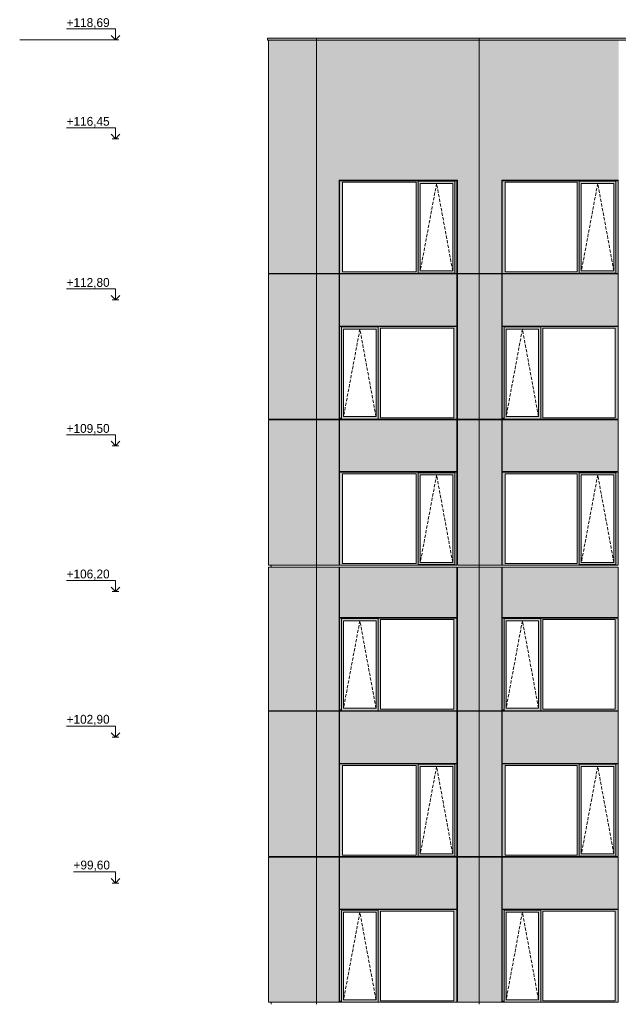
# Model space of a CAD drawing. Header units: millimetres. Extents: x 374857 to 755273, y -2664 to 302042.
# Tile 35 of 48: x 374857 to 388417, y 96854 to 119145. Entities that reach past the tile are written whole.
import ezdxf

# ---------------------------------------------------------------- set-up
doc = ezdxf.new("R2010")
doc.units = ezdxf.units.MM
doc.header["$MEASUREMENT"] = 0
doc.linetypes.add('OO_EOIAAY', pattern=[105.833361, 70.555568, -35.277793])
for name, color, linetype, lineweight in [('0_Ном._пера__1', 7, 'Continuous', 0), ('0_Ном._пера__120', 7, 'Continuous', 0), ('_0 фасадные панели-1_Ном._пера__1', 7, 'Continuous', 0), ('АР-Стены_внешние_.АР_Ном._пера__1', 7, 'Continuous', 0), ('АР-Стены_внешние_.АР_Ном._пера__120', 7, 'Continuous', 0)]:
    doc.layers.add(name, color=color, linetype=linetype, lineweight=lineweight)
doc.layers.add('АР-Стены_внешние_.АР_Ном._пера__214', color=7, linetype='Continuous', lineweight=0, true_color=0xe2eaf1)
doc.styles.add('РЎР“Р•РќР•Р\xa0РР\xa0_РЎРўРР›Р¬_3', font='GOTHIC.TTF')

# ---------------------------------------------------------------- blocks, each defined once
blk = doc.blocks.new('Линия_1_2', base_point=(374857, 118690))
at = {"linetype": 'Continuous', "lineweight": 0, "true_color": 0x000000}
blk.add_hatch(color=18, dxfattribs=at).paths.add_polyline_path([(376952, 118690), (376952, 118690), (376952, 118690), (376952, 118690), (376952, 118690), (376952, 118690), (376952, 118690), (376953, 118690), (376953, 118690), (376953, 118690), (376952, 118690), (376952, 118690), (376952, 118691), (376952, 118690), (376952, 118690), (376952, 118690)])
at = {"layer": '0_Ном._пера__1', "color": 7, "linetype": 'Continuous', "lineweight": 0}
blk.add_line((374857, 118690), (376952, 118690), dxfattribs=at)
blk.add_circle((376952, 118690), 0.5, dxfattribs=at)
blk = doc.blocks.new('Линейный Размер_2_2', base_point=(377029, 41850))
at = {"layer": '0_Ном._пера__120', "color": 7, "linetype": 'Continuous', "lineweight": 0}
for p, q in [((377029, 118940), (375920, 118940)), ((377029, 118690), (377029, 118940)), ((377029, 118690), (376929, 118790)), ((377029, 118690), (376954, 118690)), ((377129, 118790), (377029, 118690)), ((377029, 118690), (377104, 118690)), ((377029, 116700), (375920, 116700)), ((377029, 116450), (377029, 116700)), ((377029, 116450), (376929, 116550)), ((377029, 116450), (376954, 116450)), ((377129, 116550), (377029, 116450)), ((377029, 116450), (377104, 116450)), ((377029, 113050), (375920, 113050)), ((377029, 112800), (377029, 113050)), ((377029, 112800), (376929, 112900)), ((377029, 112800), (376954, 112800)), ((377129, 112900), (377029, 112800)), ((377029, 112800), (377104, 112800)), ((377029, 109750), (375920, 109750)), ((377029, 109500), (377029, 109750)), ((377029, 109500), (376929, 109600)), ((377029, 109500), (376954, 109500)), ((377129, 109600), (377029, 109500)), ((377029, 109500), (377104, 109500)), ((377029, 106450), (375920, 106450)), ((377029, 106200), (377029, 106450)), ((377029, 106200), (376929, 106300)), ((377029, 106200), (376954, 106200)), ((377129, 106300), (377029, 106200)), ((377029, 106200), (377104, 106200)), ((377029, 103150), (375920, 103150)), ((377029, 102900), (376929, 103000)), ((377029, 102900), (377029, 103150)), ((377129, 103000), (377029, 102900)), ((377029, 102900), (376954, 102900)), ((377029, 102900), (377104, 102900)), ((377029, 99850), (376076, 99850)), ((377029, 99600), (376929, 99700)), ((377029, 99600), (377029, 99850)), ((377129, 99700), (377029, 99600)), ((377029, 99600), (376954, 99600)), ((377029, 99600), (377104, 99600))]:
    blk.add_line(p, q, dxfattribs=at)
at = {"layer": '0_Ном._пера__120', "color": 7, "lineweight": 0, "char_height": 200, "attachment_point": 7, "style": 'РЎР“Р•РќР•Р\xa0РР\xa0_РЎРўРР›Р¬_3'}
for s, insert in [('\\A1;{\\pql;\\fCentury Gothic|b0|i0|c204|p0;\\W1.000000;+118,69}', (375920, 118942)), ('\\A1;{\\pql;\\fCentury Gothic|b0|i0|c204|p0;\\W1.000000;+116,45}', (375920, 116707)), ('\\A1;{\\pql;\\fCentury Gothic|b0|i0|c204|p0;\\W1.000000;+112,80}', (375920, 113059)), ('\\A1;{\\pql;\\fCentury Gothic|b0|i0|c204|p0;\\W1.000000;+109,50}', (375920, 109754)), ('\\A1;{\\pql;\\fCentury Gothic|b0|i0|c204|p0;\\W1.000000;+106,20}', (375920, 106459)), ('\\A1;{\\pql;\\fCentury Gothic|b0|i0|c204|p0;\\W1.000000;+102,90}', (375920, 103170)), ('\\A1;{\\pql;\\fCentury Gothic|b0|i0|c204|p0;\\W1.000000;+99,60}', (376076, 99870))]:
    blk.add_mtext(s, dxfattribs=dict(at, insert=insert))

msp = doc.modelspace()

# ---------------------------------------------------------------- hatches: boundary and pattern name
at = {"layer": '0_Ном._пера__1', "linetype": 'Continuous', "lineweight": 0, "true_color": 0x000000}
for points in [[(382104.268, 115463.396), (382171.742, 115463.396), (383837.195, 115463.396), (383881.687, 115463.396), (383881.687, 115488.396), (384713.419, 115488.396), (384713.419, 115463.396), (384761.655, 115463.396), (384761.655, 115498.396), (382104.268, 115498.396)], [(383881.687, 115488.396), (383881.687, 115438.396), (383927.381, 115438.396), (384663.983, 115438.396), (384713.419, 115438.396), (384713.419, 115488.396)], [(385786.321, 115463.396), (385853.795, 115463.396), (387487.193, 115463.396), (387531.686, 115463.396), (387531.686, 115488.396), (388363.418, 115488.396), (388363.418, 115463.396), (388411.654, 115463.396), (388411.654, 115498.396), (385786.321, 115498.396)], [(387531.686, 115488.396), (387531.686, 115438.396), (387577.379, 115438.396), (388313.981, 115438.396), (388363.418, 115438.396), (388363.418, 115488.396)], [(382171.743, 113433.473), (382171.743, 115463.396), (382104.268, 115463.396), (382104.268, 113433.473)], [(383881.687, 115463.396), (383837.195, 115463.396), (383837.195, 113433.473), (383881.687, 113433.473)], [(383881.687, 115438.396), (383881.687, 113458.473), (383927.381, 113458.473), (383927.381, 115438.396)], [(384713.419, 115438.396), (384664.731, 115438.396), (384664.731, 113458.473), (384713.419, 113458.473)], [(384713.419, 113433.473), (384761.655, 113433.473), (384761.655, 115463.396), (384713.419, 115463.396)], [(385853.795, 113433.473), (385853.795, 115463.396), (385786.321, 115463.396), (385786.321, 113433.473)], [(387531.686, 115463.396), (387487.193, 115463.396), (387487.193, 113433.473), (387531.686, 113433.473)], [(387531.686, 115438.396), (387531.686, 113458.473), (387577.379, 113458.473), (387577.379, 115438.396)], [(388363.418, 115438.396), (388314.73, 115438.396), (388314.73, 113458.473), (388363.418, 113458.473)], [(388363.418, 113433.473), (388411.654, 113433.473), (388411.654, 115463.396), (388363.418, 115463.396)], [(382171.742, 113433.473), (382104.268, 113433.473), (382104.268, 113398.473), (384761.655, 113398.473), (384761.655, 113433.473), (384713.419, 113433.473), (384713.419, 113408.473), (383881.687, 113408.473), (383881.687, 113433.473), (383837.195, 113433.473)], [(383881.687, 113458.473), (383881.687, 113408.473), (384713.419, 113408.473), (384713.419, 113458.473), (384663.983, 113458.473), (383927.381, 113458.473)], [(385853.795, 113433.473), (385786.321, 113433.473), (385786.321, 113398.473), (388411.654, 113398.473), (388411.654, 113433.473), (388363.418, 113433.473), (388363.418, 113408.473), (387531.686, 113408.473), (387531.686, 113433.473), (387487.193, 113433.473)], [(387531.686, 113458.473), (387531.686, 113408.473), (388363.418, 113408.473), (388363.418, 113458.473), (388313.981, 113458.473), (387577.379, 113458.473)], [(384761.655, 112198.396), (382104.268, 112198.396), (382104.268, 112163.396), (382147.024, 112163.396), (382147.024, 112188.396), (382978.756, 112188.396), (382978.756, 112163.396), (383026.992, 112163.396), (384692.444, 112163.396), (384761.655, 112163.396)], [(382147.024, 110133.396), (382147.024, 112163.396), (382104.268, 112163.396), (382104.268, 110133.396)], [(382147.024, 112188.396), (382147.024, 112138.396), (382192.718, 112138.396), (382929.319, 112138.396), (382978.756, 112138.396), (382978.756, 112188.396)], [(382147.024, 112138.396), (382147.024, 110158.396), (382192.718, 110158.396), (382192.718, 112138.396)], [(382978.756, 112138.396), (382930.068, 112138.396), (382930.068, 110158.396), (382978.756, 110158.396)], [(382978.756, 112163.396), (382978.756, 110133.396), (383026.992, 110133.396), (383026.992, 112163.396)], [(384692.444, 110133.396), (384761.655, 110133.396), (384761.655, 112163.396), (384692.444, 112163.396)], [(388411.654, 112198.396), (385786.321, 112198.396), (385786.321, 112163.396), (385829.077, 112163.396), (385829.077, 112188.396), (386660.808, 112188.396), (386660.808, 112163.396), (386709.044, 112163.396), (388342.443, 112163.396), (388411.654, 112163.396)], [(385829.077, 110133.396), (385829.077, 112163.396), (385786.321, 112163.396), (385786.321, 110133.396)], [(385829.077, 112188.396), (385829.077, 112138.396), (385874.77, 112138.396), (386611.372, 112138.396), (386660.808, 112138.396), (386660.808, 112188.396)], [(385829.077, 112138.396), (385829.077, 110158.396), (385874.77, 110158.396), (385874.77, 112138.396)], [(386660.808, 112138.396), (386612.12, 112138.396), (386612.12, 110158.396), (386660.808, 110158.396)], [(386660.808, 112163.396), (386660.808, 110133.396), (386709.044, 110133.396), (386709.044, 112163.396)], [(388342.443, 110133.396), (388411.654, 110133.396), (388411.654, 112163.396), (388342.443, 112163.396)], [(382104.268, 110133.396), (382104.268, 110098.396), (382112.719, 110098.396), (382147.024, 110098.396), (382147.024, 110133.396)], [(382147.024, 110158.396), (382147.024, 110098.396), (382978.756, 110098.396), (382978.756, 110158.396), (382929.319, 110158.396), (382192.718, 110158.396)], [(382978.756, 110133.396), (382978.756, 110098.396), (384751.78, 110098.396), (384761.655, 110098.396), (384761.655, 110133.396), (384692.444, 110133.396), (383026.992, 110133.396)], [(385786.321, 110133.396), (385786.321, 110098.396), (385794.772, 110098.396), (385829.077, 110098.396), (385829.077, 110133.396)], [(385829.077, 110158.396), (385829.077, 110098.396), (386660.808, 110098.396), (386660.808, 110158.396), (386611.372, 110158.396), (385874.77, 110158.396)], [(386660.808, 110133.396), (386660.808, 110098.396), (388401.778, 110098.396), (388411.654, 110098.396), (388411.654, 110133.396), (388342.443, 110133.396), (386709.044, 110133.396)], [(384761.655, 108898.396), (382104.268, 108898.396), (382104.268, 108863.396), (382171.742, 108863.396), (383837.195, 108863.396), (383881.687, 108863.396), (383881.687, 108888.396), (384713.419, 108888.396), (384713.419, 108863.396), (384761.655, 108863.396)], [(382171.742, 108863.396), (382104.268, 108863.396), (382104.268, 106833.647), (382171.742, 106833.647)], [(383881.687, 108863.396), (383837.195, 108863.396), (383837.195, 106833.647), (383881.687, 106833.647)], [(383881.687, 108888.396), (383881.687, 108838.396), (383927.381, 108838.396), (384663.983, 108838.396), (384713.419, 108838.396), (384713.419, 108888.396)], [(383881.687, 108838.396), (383881.687, 106858.647), (383927.381, 106858.647), (383927.381, 108838.396)], [(384713.419, 108838.396), (384664.731, 108838.396), (384664.731, 106858.647), (384713.419, 106858.647)], [(384713.419, 106833.647), (384761.655, 106833.647), (384761.655, 108863.396), (384713.419, 108863.396)], [(388411.654, 108898.396), (385786.321, 108898.396), (385786.321, 108863.396), (385853.795, 108863.396), (387487.193, 108863.396), (387531.686, 108863.396), (387531.686, 108888.396), (388363.418, 108888.396), (388363.418, 108863.396), (388411.654, 108863.396)], [(385853.795, 108863.396), (385786.321, 108863.396), (385786.321, 106833.647), (385853.795, 106833.647)], [(387531.686, 108863.396), (387487.193, 108863.396), (387487.193, 106833.647), (387531.686, 106833.647)], [(387531.686, 108888.396), (387531.686, 108838.396), (387577.379, 108838.396), (388313.981, 108838.396), (388363.418, 108838.396), (388363.418, 108888.396)], [(387531.686, 108838.396), (387531.686, 106858.647), (387577.379, 106858.647), (387577.379, 108838.396)], [(388363.418, 108838.396), (388314.73, 108838.396), (388314.73, 106858.647), (388363.418, 106858.647)], [(388363.418, 106833.647), (388411.654, 106833.647), (388411.654, 108863.396), (388363.418, 108863.396)], [(382104.268, 106833.647), (382104.268, 106798.647), (384761.655, 106798.647), (384761.655, 106833.647), (384713.419, 106833.647), (384713.419, 106808.647), (383881.687, 106808.647), (383881.687, 106833.647), (383837.195, 106833.647), (382171.742, 106833.647)], [(383927.381, 106858.647), (383881.687, 106858.647), (383881.687, 106808.647), (384713.419, 106808.647), (384713.419, 106858.647), (384663.983, 106858.647)], [(385786.321, 106833.647), (385786.321, 106798.647), (388411.654, 106798.647), (388411.654, 106833.647), (388363.418, 106833.647), (388363.418, 106808.647), (387531.686, 106808.647), (387531.686, 106833.647), (387487.193, 106833.647), (385853.795, 106833.647)], [(387577.379, 106858.647), (387531.686, 106858.647), (387531.686, 106808.647), (388363.418, 106808.647), (388363.418, 106858.647), (388313.981, 106858.647)], [(384761.655, 105598.396), (382104.268, 105598.396), (382104.268, 105563.396), (382147.024, 105563.396), (382147.024, 105588.396), (382978.756, 105588.396), (382978.756, 105563.396), (383026.992, 105563.396), (384692.444, 105563.396), (384761.655, 105563.396)], [(382147.024, 103533.396), (382147.024, 105563.396), (382104.268, 105563.396), (382104.268, 103533.396)], [(382147.024, 105588.396), (382147.024, 105538.396), (382192.718, 105538.396), (382929.319, 105538.396), (382978.756, 105538.396), (382978.756, 105588.396)], [(382147.024, 105538.396), (382147.024, 103558.396), (382192.718, 103558.396), (382192.718, 105538.396)], [(382978.756, 105538.396), (382930.068, 105538.396), (382930.068, 103558.396), (382978.756, 103558.396)], [(382978.756, 105563.396), (382978.756, 103533.396), (383026.992, 103533.396), (383026.992, 105563.396)], [(384692.444, 103533.396), (384761.655, 103533.396), (384761.655, 105563.396), (384692.444, 105563.396)], [(388411.654, 105598.396), (385786.321, 105598.396), (385786.321, 105563.396), (385829.077, 105563.396), (385829.077, 105588.396), (386660.808, 105588.396), (386660.808, 105563.396), (386709.044, 105563.396), (388342.443, 105563.396), (388411.654, 105563.396)], [(385829.077, 103533.396), (385829.077, 105563.396), (385786.321, 105563.396), (385786.321, 103533.396)], [(385829.077, 105588.396), (385829.077, 105538.396), (385874.77, 105538.396), (386611.372, 105538.396), (386660.808, 105538.396), (386660.808, 105588.396)], [(385829.077, 105538.396), (385829.077, 103558.396), (385874.77, 103558.396), (385874.77, 105538.396)], [(386660.808, 105538.396), (386612.12, 105538.396), (386612.12, 103558.396), (386660.808, 103558.396)], [(386660.808, 105563.396), (386660.808, 103533.396), (386709.044, 103533.396), (386709.044, 105563.396)], [(388342.443, 103533.396), (388411.654, 103533.396), (388411.654, 105563.396), (388342.443, 105563.396)], [(382104.268, 103533.396), (382104.268, 103498.396), (382112.719, 103498.396), (382147.024, 103498.396), (382147.024, 103533.396)], [(382147.024, 103558.396), (382147.024, 103498.396), (382978.756, 103498.396), (382978.756, 103558.396), (382929.319, 103558.396), (382192.718, 103558.396)], [(382978.756, 103533.396), (382978.756, 103498.396), (384751.78, 103498.396), (384761.655, 103498.396), (384761.655, 103533.396), (384692.444, 103533.396), (383026.992, 103533.396)], [(385786.321, 103533.396), (385786.321, 103498.396), (385794.772, 103498.396), (385829.077, 103498.396), (385829.077, 103533.396)], [(385829.077, 103558.396), (385829.077, 103498.396), (386660.808, 103498.396), (386660.808, 103558.396), (386611.372, 103558.396), (385874.77, 103558.396)], [(386660.808, 103533.396), (386660.808, 103498.396), (388401.778, 103498.396), (388411.654, 103498.396), (388411.654, 103533.396), (388342.443, 103533.396), (386709.044, 103533.396)], [(382104.268, 102263.396), (382171.742, 102263.396), (383837.195, 102263.396), (383881.687, 102263.396), (383881.687, 102288.396), (384713.419, 102288.396), (384713.419, 102263.396), (384761.655, 102263.396), (384761.655, 102298.396), (382104.268, 102298.396)], [(382171.743, 100233.396), (382171.743, 102263.396), (382104.268, 102263.396), (382104.268, 100233.396)], [(383881.687, 102263.396), (383837.195, 102263.396), (383837.195, 100233.396), (383881.687, 100233.396)], [(383881.687, 102288.396), (383881.687, 102238.396), (383927.381, 102238.396), (384663.983, 102238.396), (384713.419, 102238.396), (384713.419, 102288.396)], [(383881.687, 102238.396), (383881.687, 100258.396), (383927.381, 100258.396), (383927.381, 102238.396)], [(384713.419, 102238.396), (384664.731, 102238.396), (384664.731, 100258.396), (384713.419, 100258.396)], [(384713.419, 100233.396), (384761.655, 100233.396), (384761.655, 102263.396), (384713.419, 102263.396)], [(385786.321, 102263.396), (385853.795, 102263.396), (387487.193, 102263.396), (387531.686, 102263.396), (387531.686, 102288.396), (388363.418, 102288.396), (388363.418, 102263.396), (388411.654, 102263.396), (388411.654, 102298.396), (385786.321, 102298.396)], [(385853.795, 100233.396), (385853.795, 102263.396), (385786.321, 102263.396), (385786.321, 100233.396)], [(387531.686, 102263.396), (387487.193, 102263.396), (387487.193, 100233.396), (387531.686, 100233.396)], [(387531.686, 102288.396), (387531.686, 102238.396), (387577.379, 102238.396), (388313.981, 102238.396), (388363.418, 102238.396), (388363.418, 102288.396)], [(387531.686, 102238.396), (387531.686, 100258.396), (387577.379, 100258.396), (387577.379, 102238.396)], [(388363.418, 102238.396), (388314.73, 102238.396), (388314.73, 100258.396), (388363.418, 100258.396)], [(388363.418, 100233.396), (388411.654, 100233.396), (388411.654, 102263.396), (388363.418, 102263.396)], [(382171.742, 100233.396), (382104.268, 100233.396), (382104.268, 100198.396), (384761.655, 100198.396), (384761.655, 100233.396), (384713.419, 100233.396), (384713.419, 100208.396), (383881.687, 100208.396), (383881.687, 100233.396), (383837.195, 100233.396)], [(383881.687, 100258.396), (383881.687, 100208.396), (384713.419, 100208.396), (384713.419, 100258.396), (384663.983, 100258.396), (383927.381, 100258.396)], [(385853.795, 100233.396), (385786.321, 100233.396), (385786.321, 100198.396), (388411.654, 100198.396), (388411.654, 100233.396), (388363.418, 100233.396), (388363.418, 100208.396), (387531.686, 100208.396), (387531.686, 100233.396), (387487.193, 100233.396)], [(387531.686, 100258.396), (387531.686, 100208.396), (388363.418, 100208.396), (388363.418, 100258.396), (388313.981, 100258.396), (387577.379, 100258.396)], [(384761.655, 98998.396), (382104.268, 98998.396), (382104.268, 98963.396), (382147.024, 98963.396), (382147.024, 98988.396), (382978.756, 98988.396), (382978.756, 98963.396), (383026.992, 98963.396), (384692.444, 98963.396), (384761.655, 98963.396)], [(382147.024, 98988.396), (382147.024, 98938.396), (382192.718, 98938.396), (382929.319, 98938.396), (382978.756, 98938.396), (382978.756, 98988.396)], [(388411.654, 98998.396), (385786.321, 98998.396), (385786.321, 98963.396), (385829.077, 98963.396), (385829.077, 98988.396), (386660.808, 98988.396), (386660.808, 98963.396), (386709.044, 98963.396), (388342.443, 98963.396), (388411.654, 98963.396)], [(385829.077, 98988.396), (385829.077, 98938.396), (385874.77, 98938.396), (386611.372, 98938.396), (386660.808, 98938.396), (386660.808, 98988.396)], [(382147.024, 96933.676), (382147.024, 98963.396), (382104.268, 98963.396), (382104.268, 96933.676)], [(382147.024, 98938.396), (382147.024, 96958.676), (382192.718, 96958.676), (382192.718, 98938.396)], [(382978.756, 98938.396), (382930.068, 98938.396), (382930.068, 96958.676), (382978.756, 96958.676)], [(382978.756, 98963.396), (382978.756, 96933.676), (383026.992, 96933.676), (383026.992, 98963.396)], [(384692.444, 96933.676), (384761.655, 96933.676), (384761.655, 98963.396), (384692.444, 98963.396)], [(385829.077, 96933.676), (385829.077, 98963.396), (385786.321, 98963.396), (385786.321, 96933.676)], [(385829.077, 98938.396), (385829.077, 96958.676), (385874.77, 96958.676), (385874.77, 98938.396)], [(386660.808, 98938.396), (386612.12, 98938.396), (386612.12, 96958.676), (386660.808, 96958.676)], [(386660.808, 98963.396), (386660.808, 96933.676), (386709.044, 96933.676), (386709.044, 98963.396)], [(388342.443, 96933.676), (388411.654, 96933.676), (388411.654, 98963.396), (388342.443, 98963.396)], [(382104.268, 96933.676), (382104.268, 96898.676), (382112.719, 96898.676), (382147.024, 96898.676), (382147.024, 96933.676)], [(382147.024, 96958.676), (382147.024, 96898.676), (382978.756, 96898.676), (382978.756, 96958.676), (382929.319, 96958.676), (382192.718, 96958.676)], [(382978.756, 96933.676), (382978.756, 96898.676), (384751.78, 96898.676), (384761.655, 96898.676), (384761.655, 96933.676), (384692.444, 96933.676), (383026.992, 96933.676)], [(385786.321, 96933.676), (385786.321, 96898.676), (385794.772, 96898.676), (385829.077, 96898.676), (385829.077, 96933.676)], [(385829.077, 96958.676), (385829.077, 96898.676), (386660.808, 96898.676), (386660.808, 96958.676), (386611.372, 96958.676), (385874.77, 96958.676)], [(386660.808, 96933.676), (386660.808, 96898.676), (388401.778, 96898.676), (388411.654, 96898.676), (388411.654, 96933.676), (388342.443, 96933.676), (386709.044, 96933.676)]]:
    msp.add_hatch(color=18, dxfattribs=at).paths.add_polyline_path(points)
at = {"layer": 'АР-Стены_внешние_.АР_Ном._пера__214', "linetype": 'Continuous', "lineweight": 0, "true_color": 0xe5e8eb}
for points in [[(380471.11, 118725), (380471.11, 118685), (426755.554, 118685), (426755.554, 118725)], [(380491.11, 113398.473), (381581.352, 113398.473), (381581.352, 118685), (380491.11, 118685)], [(381581.353, 118685), (381581.353, 113398.473), (382094.272, 113398.473), (382094.272, 118685)], [(382094.272, 115508.396), (384771.655, 115508.396), (384771.655, 118685), (382094.272, 118685)], [(384771.655, 118685), (384771.655, 113398.473), (385263.405, 113398.473), (385263.405, 118685)], [(385263.406, 118685), (385263.406, 113398.473), (385776.325, 113398.473), (385776.325, 118685)], [(385776.325, 115508.396), (388421.656, 115508.396), (388421.656, 118685), (385776.325, 118685)], [(380491.11, 110098.396), (381581.352, 110098.396), (381581.352, 113388.319), (380491.11, 113388.319)], [(381581.353, 113388.396), (381581.353, 110098.396), (382094.268, 110098.396), (382094.268, 113388.396)], [(384761.654, 113388.396), (382104.268, 113388.396), (382104.268, 112208.396), (384761.654, 112208.396)], [(384771.655, 113388.319), (384771.655, 110098.396), (385263.405, 110098.396), (385263.405, 113388.319)], [(385263.406, 113388.319), (385263.406, 110098.396), (385776.321, 110098.396), (385776.321, 113388.319)], [(388411.653, 113388.396), (385786.321, 113388.396), (385786.321, 112208.396), (388411.653, 112208.396)], [(380491.11, 106798.647), (382094.268, 106798.647), (382094.268, 110088.396), (380491.11, 110088.396)], [(381581.353, 106798.647), (382094.268, 106798.647), (382094.268, 110088.396), (381581.353, 110088.396)], [(382104.268, 110088.396), (382104.268, 108912.971), (384761.655, 108912.971), (384761.655, 110088.396)], [(384771.655, 110088.396), (384771.655, 106798.647), (385263.405, 106798.647), (385263.405, 110088.396)], [(385263.406, 106798.647), (385776.321, 106798.647), (385776.321, 110088.396), (385263.406, 110088.396)], [(385786.321, 110088.396), (385786.321, 108912.971), (388411.654, 108912.971), (388411.654, 110088.396)], [(380491.11, 103498.396), (381581.352, 103498.396), (381581.352, 106753.647), (380491.11, 106753.647)], [(381581.353, 106753.724), (381581.353, 103498.396), (382094.268, 103498.396), (382094.268, 106753.724)], [(384761.654, 106753.724), (382104.268, 106753.724), (382104.268, 105608.396), (384761.654, 105608.396)], [(384771.655, 106753.647), (384771.655, 103498.396), (385263.405, 103498.396), (385263.405, 106753.647)], [(385263.406, 106753.647), (385263.406, 103498.396), (385776.321, 103498.396), (385776.321, 106753.647)], [(388411.653, 106753.724), (385786.321, 106753.724), (385786.321, 105608.396), (388411.653, 105608.396)], [(380491.11, 100198.396), (381581.352, 100198.396), (381581.352, 103488.396), (380491.11, 103488.396)], [(381581.353, 103488.396), (381581.353, 100198.396), (382094.272, 100198.396), (382094.272, 103488.396)], [(382104.268, 102308.396), (384761.654, 102308.396), (384761.654, 103488.396), (382104.268, 103488.396)], [(384771.655, 103488.396), (384771.655, 100198.396), (385263.405, 100198.396), (385263.405, 103488.396)], [(385263.406, 103488.396), (385263.406, 100198.396), (385776.325, 100198.396), (385776.325, 103488.396)], [(385786.321, 102308.396), (388411.653, 102308.396), (388411.653, 103488.396), (385786.321, 103488.396)], [(380491.11, 96898.676), (381581.352, 96898.676), (381581.352, 100188.319), (380491.11, 100188.319)], [(381581.353, 100188.396), (381581.353, 96898.676), (382094.268, 96898.676), (382094.268, 100188.396)], [(384761.654, 100188.396), (382104.268, 100188.396), (382104.268, 99008.396), (384761.654, 99008.396)], [(384771.655, 100188.319), (384771.655, 96898.676), (385263.405, 96898.676), (385263.405, 100188.319)], [(385263.406, 100188.319), (385263.406, 96898.676), (385776.321, 96898.676), (385776.321, 100188.319)], [(388411.653, 100188.396), (385786.321, 100188.396), (385786.321, 99008.396), (388411.653, 99008.396)]]:
    msp.add_hatch(color=254, dxfattribs=at).paths.add_polyline_path(points)

# ---------------------------------------------------------------- linework, layer by layer
at = {"layer": '0_Ном._пера__120', "color": 7, "linetype": 'OO_EOIAAY', "lineweight": 0}
for p, q in [((384300.507, 115438.396), (383931.486, 113458.473)), ((384664.731, 113458.473), (384300.507, 115438.396)), ((387950.506, 115438.396), (387581.485, 113458.473)), ((388314.73, 113458.473), (387950.506, 115438.396)), ((382562.487, 112138.396), (382193.466, 110158.396)), ((382926.711, 110158.396), (382562.487, 112138.396)), ((386244.539, 112138.396), (385875.519, 110158.396)), ((386608.763, 110158.396), (386244.539, 112138.396)), ((384300.507, 108838.396), (383931.486, 106858.647)), ((384664.731, 106858.647), (384300.507, 108838.396)), ((387950.506, 108838.396), (387581.485, 106858.647)), ((388314.73, 106858.647), (387950.506, 108838.396)), ((382562.487, 105538.396), (382193.466, 103558.396)), ((382926.711, 103558.396), (382562.487, 105538.396)), ((386244.539, 105538.396), (385875.519, 103558.396)), ((386608.763, 103558.396), (386244.539, 105538.396)), ((384300.507, 102238.396), (383931.486, 100258.396)), ((384664.731, 100258.396), (384300.507, 102238.396)), ((387950.506, 102238.396), (387581.485, 100258.396)), ((388314.73, 100258.396), (387950.506, 102238.396)), ((382562.487, 98938.396), (382193.466, 96958.676)), ((382926.711, 96958.676), (382562.487, 98938.396)), ((386244.539, 98938.396), (385875.519, 96958.676)), ((386608.763, 96958.676), (386244.539, 98938.396))]:
    msp.add_line(p, q, dxfattribs=at)
at = {"layer": '_0 фасадные панели-1_Ном._пера__1', "color": 7, "linetype": 'Continuous', "lineweight": 0}
for p, q in [((382094.272, 118685), (380491.11, 118685)), ((380491.11, 118685), (380491.11, 113398.473)), ((381581.352, 113398.473), (381581.352, 118725)), ((384761.654, 118685), (382104.268, 118685)), ((385263.405, 118685), (384771.659, 118685)), ((385263.405, 118725), (385263.405, 113398.473)), ((385263.405, 113398.473), (385263.405, 118685)), ((385776.325, 118685), (385263.406, 118685)), ((388411.653, 118685), (385786.321, 118685)), ((384771.658, 113398.473), (384771.658, 115508.396)), ((382094.272, 113398.473), (380491.11, 113398.473)), ((382094.268, 113388.396), (380491.11, 113388.396)), ((380491.11, 113388.319), (380491.11, 110098.396)), ((381581.352, 110098.396), (381581.352, 113388.319)), ((382094.268, 113388.396), (381581.353, 113388.396)), ((384761.655, 113388.396), (382104.268, 113388.396)), ((382104.268, 112208.396), (382104.268, 113388.396)), ((384754.168, 113398.473), (384761.654, 113398.473)), ((384761.654, 112208.396), (384761.654, 113388.396)), ((385263.405, 113398.473), (384771.655, 113398.473)), ((385261.668, 113388.396), (384771.655, 113388.396)), ((385776.325, 113398.473), (385263.405, 113398.473)), ((385263.405, 110098.396), (385263.405, 113388.319)), ((385263.405, 113388.319), (385263.405, 110098.396)), ((385776.321, 113388.396), (385263.406, 113388.396)), ((388411.654, 113388.396), (385786.321, 113388.396)), ((385786.321, 112208.396), (385786.321, 113388.396)), ((388404.167, 113398.473), (388411.653, 113398.473)), ((388411.653, 112208.396), (388411.653, 113388.396)), ((382094.268, 110098.396), (380491.11, 110098.396)), ((380491.11, 110088.396), (380491.11, 106798.647)), ((382094.268, 110088.396), (380491.11, 110088.396)), ((381581.353, 106753.647), (381581.353, 110098.396)), ((382094.268, 106798.647), (382094.268, 110088.396)), ((384751.78, 110098.396), (382104.268, 110098.396)), ((382104.268, 108912.971), (382104.268, 110088.396)), ((384761.655, 110088.396), (382104.268, 110088.396)), ((384754.168, 110098.396), (384761.654, 110098.396)), ((384761.655, 108912.971), (384761.655, 110088.396)), ((385263.404, 110098.396), (384771.655, 110098.396)), ((385263.405, 110088.396), (384771.655, 110088.396)), ((384771.655, 106798.647), (384771.655, 110088.396)), ((385263.405, 110093.468), (385263.405, 106798.647)), ((385776.321, 110098.396), (385263.406, 110098.396)), ((385263.406, 106798.647), (385263.406, 110093.468)), ((385776.321, 110088.396), (385263.406, 110088.396)), ((385776.321, 106798.647), (385776.321, 110088.396)), ((388401.778, 110098.396), (385786.321, 110098.396)), ((385786.321, 108912.971), (385786.321, 110088.396)), ((388411.654, 110088.396), (385786.321, 110088.396)), ((388404.167, 110098.396), (388411.653, 110098.396)), ((388411.654, 108912.971), (388411.654, 110088.396)), ((384761.655, 108912.971), (382104.268, 108912.971)), ((388411.654, 108912.971), (385786.321, 108912.971)), ((382094.268, 106798.647), (380491.11, 106798.647)), ((381748.31, 106798.647), (381581.353, 106798.647)), ((382094.268, 106798.647), (381748.31, 106798.647)), ((385263.405, 106798.647), (384771.655, 106798.647)), ((385430.362, 106798.647), (385263.406, 106798.647)), ((385776.321, 106798.647), (385430.362, 106798.647)), ((382094.268, 106753.724), (380491.11, 106753.724)), ((380491.11, 106753.647), (380491.11, 103498.396)), ((381581.352, 103498.396), (381581.352, 106753.647)), ((382094.268, 106753.724), (381581.353, 106753.724)), ((384761.655, 106753.724), (382104.268, 106753.724)), ((382104.268, 105608.396), (382104.268, 106753.724)), ((384761.654, 105608.396), (384761.654, 106753.724)), ((385261.668, 106753.724), (384771.655, 106753.724)), ((385263.405, 103498.396), (385263.405, 106753.647)), ((385263.405, 106753.647), (385263.405, 103498.396)), ((385776.321, 106753.724), (385263.406, 106753.724)), ((388411.654, 106753.724), (385786.321, 106753.724)), ((385786.321, 105608.396), (385786.321, 106753.724)), ((388411.653, 105608.396), (388411.653, 106753.724)), ((382094.268, 103498.396), (380491.11, 103498.396)), ((382094.272, 103488.396), (380491.11, 103488.396)), ((380491.11, 103488.396), (380491.11, 100198.396)), ((382094.268, 103488.396), (380491.11, 103488.396)), ((381581.352, 100198.396), (381581.352, 103488.396)), ((384751.78, 103498.396), (382104.268, 103498.396)), ((382104.268, 102308.396), (382104.268, 103488.396)), ((384761.655, 103488.396), (382104.268, 103488.396)), ((384761.654, 103488.396), (382104.268, 103488.396)), ((384754.168, 103498.396), (384761.654, 103498.396)), ((384761.654, 102308.396), (384761.654, 103488.396)), ((385263.404, 103498.396), (384771.655, 103498.396)), ((385263.405, 103488.396), (384771.655, 103488.396)), ((384771.658, 100198.396), (384771.658, 103488.396)), ((385263.405, 103488.396), (384771.659, 103488.396)), ((385263.405, 100198.396), (385263.405, 103488.396)), ((385263.405, 103488.396), (385263.405, 100198.396)), ((385776.321, 103498.396), (385263.406, 103498.396)), ((385776.325, 103488.396), (385263.406, 103488.396)), ((385776.321, 103488.396), (385263.406, 103488.396)), ((388401.778, 103498.396), (385786.321, 103498.396)), ((385786.321, 102308.396), (385786.321, 103488.396)), ((388411.654, 103488.396), (385786.321, 103488.396)), ((388411.653, 103488.396), (385786.321, 103488.396)), ((388404.167, 103498.396), (388411.653, 103498.396)), ((388411.653, 102308.396), (388411.653, 103488.396)), ((382094.272, 100198.396), (380491.11, 100198.396)), ((382094.268, 100188.396), (380491.11, 100188.396)), ((380491.11, 100188.319), (380491.11, 96898.676)), ((381581.352, 96898.676), (381581.352, 100188.319)), ((382094.268, 100188.396), (381581.353, 100188.396)), ((384761.655, 100188.396), (382104.268, 100188.396)), ((382104.268, 99008.396), (382104.268, 100188.396)), ((384754.168, 100198.396), (384761.654, 100198.396)), ((384754.168, 100198.396), (384761.654, 100198.396)), ((384761.654, 99008.396), (384761.654, 100188.396)), ((385263.405, 100198.396), (384771.655, 100198.396)), ((385261.668, 100188.396), (384771.655, 100188.396)), ((385776.325, 100198.396), (385263.405, 100198.396)), ((385263.405, 96898.676), (385263.405, 100188.319)), ((385263.405, 100188.319), (385263.405, 96898.676)), ((385776.321, 100188.396), (385263.406, 100188.396)), ((388411.654, 100188.396), (385786.321, 100188.396)), ((385786.321, 99008.396), (385786.321, 100188.396)), ((388404.167, 100198.396), (388411.653, 100198.396)), ((388404.167, 100198.396), (388411.653, 100198.396)), ((388411.653, 99008.396), (388411.653, 100188.396)), ((382094.272, 96898.676), (380489.875, 96898.676)), ((382094.268, 96898.676), (380491.11, 96898.676)), ((384751.78, 96898.676), (382104.268, 96898.676)), ((384761.654, 96898.487), (382104.268, 96898.487)), ((384754.168, 96898.676), (384761.654, 96898.676)), ((385263.404, 96898.676), (384771.655, 96898.676)), ((385263.405, 96898.676), (384771.659, 96898.676)), ((385775.977, 96898.676), (385263.405, 96898.676)), ((385776.321, 96898.676), (385263.406, 96898.676)), ((388401.778, 96898.676), (385786.321, 96898.676)), ((388411.653, 96898.487), (385786.321, 96898.487)), ((388404.167, 96898.676), (388411.653, 96898.676))]:
    msp.add_line(p, q, dxfattribs=at)
at = {"layer": 'АР-Стены_внешние_.АР_Ном._пера__1', "color": 7, "linetype": 'Continuous', "lineweight": 0}
for p, q in [((382094.272, 115508.396), (384771.658, 115508.396)), ((382094.272, 113398.473), (382094.272, 115508.396)), ((382104.268, 115463.396), (382104.268, 115498.396)), ((382104.268, 115498.396), (384761.655, 115498.396)), ((384713.419, 115488.396), (383881.687, 115488.396)), ((383881.687, 115488.396), (383881.687, 115463.396)), ((384713.419, 115488.396), (384713.419, 115438.396)), ((384761.655, 115498.396), (384761.655, 115463.396)), ((385776.325, 115508.396), (388421.656, 115508.396)), ((385776.325, 113398.473), (385776.325, 115508.396)), ((385786.321, 115463.396), (385786.321, 115498.396)), ((385786.321, 115498.396), (388411.654, 115498.396)), ((388363.418, 115488.396), (387531.686, 115488.396)), ((387531.686, 115488.396), (387531.686, 115463.396)), ((388363.418, 115488.396), (388363.418, 115438.396)), ((388411.654, 115498.396), (388411.654, 115463.396)), ((382104.268, 113433.473), (382104.268, 115463.396)), ((382171.743, 115463.396), (382171.743, 113433.473)), ((383837.195, 115463.396), (382171.743, 115463.396)), ((383837.195, 113433.473), (383837.195, 115463.396)), ((383881.687, 115463.396), (383881.687, 113433.473)), ((383927.381, 115438.396), (383927.381, 113458.473)), ((383928.129, 115438.396), (383927.381, 115438.396)), ((383928.129, 115438.396), (384664.731, 115438.396)), ((384664.731, 115438.396), (384664.731, 113458.473)), ((384713.419, 115438.396), (384713.419, 113458.473)), ((384761.655, 115463.396), (384761.655, 113433.473)), ((385786.321, 113433.473), (385786.321, 115463.396)), ((385853.795, 115463.396), (385853.795, 113433.473)), ((387487.193, 115463.396), (385853.795, 115463.396)), ((387487.193, 113433.473), (387487.193, 115463.396)), ((387531.686, 115463.396), (387531.686, 113433.473)), ((387577.379, 115438.396), (387577.379, 113458.473)), ((387578.128, 115438.396), (387577.379, 115438.396)), ((387578.128, 115438.396), (388314.73, 115438.396)), ((388314.73, 115438.396), (388314.73, 113458.473)), ((388363.418, 115438.396), (388363.418, 113458.473)), ((388411.654, 115463.396), (388411.654, 113433.473)), ((380552.921, 113398.473), (380552.921, 113388.396)), ((381581.352, 113398.473), (381581.352, 113388.396)), ((382094.268, 113388.396), (382094.268, 110098.396)), ((382104.268, 113398.473), (382104.268, 113433.473)), ((384761.655, 113398.473), (382104.268, 113398.473)), ((382171.743, 113433.473), (383837.195, 113433.473)), ((383881.687, 113433.473), (383881.687, 113408.473)), ((383881.687, 113408.473), (384713.419, 113408.473)), ((383927.381, 113458.473), (383928.129, 113458.473)), ((384664.731, 113458.473), (383928.129, 113458.473)), ((384713.419, 113458.473), (384713.419, 113408.473)), ((384761.655, 113433.473), (384761.655, 113398.473)), ((384771.655, 110098.396), (384771.655, 113388.319)), ((385263.405, 113398.473), (385263.405, 113388.396)), ((385263.405, 113388.396), (385263.405, 113398.473)), ((385776.321, 113388.319), (385776.321, 110098.396)), ((385786.321, 113398.473), (385786.321, 113433.473)), ((388411.654, 113398.473), (385786.321, 113398.473)), ((385853.795, 113433.473), (387487.193, 113433.473)), ((387531.686, 113433.473), (387531.686, 113408.473)), ((387531.686, 113408.473), (388363.418, 113408.473)), ((387577.379, 113458.473), (387578.128, 113458.473)), ((388314.73, 113458.473), (387578.128, 113458.473)), ((388363.418, 113458.473), (388363.418, 113408.473)), ((388411.654, 113433.473), (388411.654, 113398.473)), ((384761.654, 112208.396), (382104.268, 112208.396)), ((384761.655, 112198.396), (382104.268, 112198.396)), ((382104.268, 112198.396), (382104.268, 112163.396)), ((382104.268, 112163.396), (382104.268, 110133.396)), ((382147.024, 112188.396), (382978.756, 112188.396)), ((382147.024, 112163.396), (382147.024, 112188.396)), ((382147.024, 112163.396), (382147.024, 110133.396)), ((382192.718, 110158.396), (382192.718, 112138.396)), ((382192.718, 112138.396), (382193.466, 112138.396)), ((382930.068, 112138.396), (382193.466, 112138.396)), ((382930.068, 110158.396), (382930.068, 112138.396)), ((382978.756, 112138.396), (382978.756, 112188.396)), ((382978.756, 110158.396), (382978.756, 112138.396)), ((383026.992, 110133.396), (383026.992, 112163.396)), ((383026.992, 112163.396), (384692.444, 112163.396)), ((384692.444, 112163.396), (384692.444, 110133.396)), ((384761.655, 112163.396), (384761.655, 112198.396)), ((384761.655, 110133.396), (384761.655, 112163.396)), ((388411.653, 112208.396), (385786.321, 112208.396)), ((388411.654, 112198.396), (385786.321, 112198.396)), ((385786.321, 112198.396), (385786.321, 112163.396)), ((385786.321, 112163.396), (385786.321, 110133.396)), ((385829.077, 112188.396), (386660.808, 112188.396)), ((385829.077, 112163.396), (385829.077, 112188.396)), ((385829.077, 112163.396), (385829.077, 110133.396)), ((385874.77, 110158.396), (385874.77, 112138.396)), ((385874.77, 112138.396), (385875.519, 112138.396)), ((386612.12, 112138.396), (385875.519, 112138.396)), ((386612.12, 110158.396), (386612.12, 112138.396)), ((386660.808, 112138.396), (386660.808, 112188.396)), ((386660.808, 110158.396), (386660.808, 112138.396)), ((386709.044, 110133.396), (386709.044, 112163.396)), ((386709.044, 112163.396), (388342.443, 112163.396)), ((388342.443, 112163.396), (388342.443, 110133.396)), ((388411.654, 112163.396), (388411.654, 112198.396)), ((388411.654, 110133.396), (388411.654, 112163.396)), ((382104.268, 110133.396), (382104.268, 110098.396)), ((382147.024, 110133.396), (382147.024, 110098.396)), ((382193.466, 110158.396), (382192.718, 110158.396)), ((382193.466, 110158.396), (382930.068, 110158.396)), ((382978.756, 110098.396), (382978.756, 110158.396)), ((384692.444, 110133.396), (383026.992, 110133.396)), ((384761.655, 110098.396), (384761.655, 110133.396)), ((385786.321, 110133.396), (385786.321, 110098.396)), ((385829.077, 110133.396), (385829.077, 110098.396)), ((385875.519, 110158.396), (385874.77, 110158.396)), ((385875.519, 110158.396), (386612.12, 110158.396)), ((386660.808, 110098.396), (386660.808, 110158.396)), ((388342.443, 110133.396), (386709.044, 110133.396)), ((388411.654, 110098.396), (388411.654, 110133.396)), ((380552.921, 110098.396), (380552.921, 110088.396)), ((384721.937, 110098.396), (384761.655, 110098.396)), ((385263.406, 110098.396), (385263.406, 110093.468)), ((388371.936, 110098.396), (388411.654, 110098.396)), ((382104.268, 108898.396), (384761.655, 108898.396)), ((382104.268, 108898.396), (382104.268, 106798.647)), ((382171.743, 108863.396), (382171.743, 106833.647)), ((383837.195, 108863.396), (382171.743, 108863.396)), ((383837.195, 106833.647), (383837.195, 108863.396)), ((384713.419, 108888.396), (383881.687, 108888.396)), ((383881.687, 108888.396), (383881.687, 108863.396)), ((383881.687, 108863.396), (383881.687, 106833.647)), ((383927.381, 108838.396), (383927.381, 106858.647)), ((383928.129, 108838.396), (383927.381, 108838.396)), ((383928.129, 108838.396), (384664.731, 108838.396)), ((384664.731, 108838.396), (384664.731, 106858.647)), ((384713.419, 108888.396), (384713.419, 108838.396)), ((384713.419, 108838.396), (384713.419, 106858.647)), ((384761.655, 108898.396), (384761.655, 108863.396)), ((384761.655, 108863.396), (384761.655, 106833.647)), ((385786.321, 108898.396), (388411.654, 108898.396)), ((385786.321, 108898.396), (385786.321, 106798.647)), ((385853.795, 108863.396), (385853.795, 106833.647)), ((387487.193, 108863.396), (385853.795, 108863.396)), ((387487.193, 106833.647), (387487.193, 108863.396)), ((388363.418, 108888.396), (387531.686, 108888.396)), ((387531.686, 108888.396), (387531.686, 108863.396)), ((387531.686, 108863.396), (387531.686, 106833.647)), ((387577.379, 108838.396), (387577.379, 106858.647)), ((387578.128, 108838.396), (387577.379, 108838.396)), ((387578.128, 108838.396), (388314.73, 108838.396)), ((388314.73, 108838.396), (388314.73, 106858.647)), ((388363.418, 108888.396), (388363.418, 108838.396)), ((388363.418, 108838.396), (388363.418, 106858.647)), ((388411.654, 108898.396), (388411.654, 108863.396)), ((388411.654, 108863.396), (388411.654, 106833.647)), ((380552.921, 106798.647), (380552.921, 106753.647)), ((384761.655, 106798.647), (382104.268, 106798.647)), ((382171.743, 106833.647), (383837.195, 106833.647)), ((383881.687, 106833.647), (383881.687, 106808.647)), ((383881.687, 106808.647), (384713.419, 106808.647)), ((383927.381, 106858.647), (383928.129, 106858.647)), ((384664.731, 106858.647), (383928.129, 106858.647)), ((384713.419, 106858.647), (384713.419, 106808.647)), ((384761.655, 106833.647), (384761.655, 106798.647)), ((385263.405, 106753.647), (385263.405, 106798.647)), ((388411.654, 106798.647), (385786.321, 106798.647)), ((385853.795, 106833.647), (387487.193, 106833.647)), ((387531.686, 106833.647), (387531.686, 106808.647)), ((387531.686, 106808.647), (388363.418, 106808.647)), ((387577.379, 106858.647), (387578.128, 106858.647)), ((388314.73, 106858.647), (387578.128, 106858.647)), ((388363.418, 106858.647), (388363.418, 106808.647)), ((388411.654, 106833.647), (388411.654, 106798.647)), ((382094.268, 106753.724), (382094.268, 103498.396)), ((384771.655, 103498.396), (384771.655, 106753.647)), ((385776.321, 106753.647), (385776.321, 103498.396)), ((384761.654, 105608.396), (382104.268, 105608.396)), ((384761.655, 105598.396), (382104.268, 105598.396)), ((382104.268, 105598.396), (382104.268, 105563.396)), ((382104.268, 105563.396), (382104.268, 103533.396)), ((382147.024, 105588.396), (382978.756, 105588.396)), ((382147.024, 105563.396), (382147.024, 105588.396)), ((382147.024, 105563.396), (382147.024, 103533.396)), ((382192.718, 103558.396), (382192.718, 105538.396)), ((382192.718, 105538.396), (382193.466, 105538.396)), ((382930.068, 105538.396), (382193.466, 105538.396)), ((382930.068, 103558.396), (382930.068, 105538.396)), ((382978.756, 105538.396), (382978.756, 105588.396)), ((382978.756, 103558.396), (382978.756, 105538.396)), ((383026.992, 103533.396), (383026.992, 105563.396)), ((383026.992, 105563.396), (384692.444, 105563.396)), ((384692.444, 105563.396), (384692.444, 103533.396)), ((384761.655, 105563.396), (384761.655, 105598.396)), ((384761.655, 103533.396), (384761.655, 105563.396)), ((388411.653, 105608.396), (385786.321, 105608.396)), ((388411.654, 105598.396), (385786.321, 105598.396)), ((385786.321, 105598.396), (385786.321, 105563.396)), ((385786.321, 105563.396), (385786.321, 103533.396)), ((385829.077, 105588.396), (386660.808, 105588.396)), ((385829.077, 105563.396), (385829.077, 105588.396)), ((385829.077, 105563.396), (385829.077, 103533.396)), ((385874.77, 103558.396), (385874.77, 105538.396)), ((385874.77, 105538.396), (385875.519, 105538.396)), ((386612.12, 105538.396), (385875.519, 105538.396)), ((386612.12, 103558.396), (386612.12, 105538.396)), ((386660.808, 105538.396), (386660.808, 105588.396)), ((386660.808, 103558.396), (386660.808, 105538.396)), ((386709.044, 103533.396), (386709.044, 105563.396)), ((386709.044, 105563.396), (388342.443, 105563.396)), ((388342.443, 105563.396), (388342.443, 103533.396)), ((388411.654, 105563.396), (388411.654, 105598.396)), ((388411.654, 103533.396), (388411.654, 105563.396)), ((380552.921, 103498.396), (380552.921, 103488.396)), ((382094.272, 100198.396), (382094.272, 103488.396)), ((382104.268, 103533.396), (382104.268, 103498.396)), ((382147.024, 103533.396), (382147.024, 103498.396)), ((382193.466, 103558.396), (382192.718, 103558.396)), ((382193.466, 103558.396), (382930.068, 103558.396)), ((382978.756, 103498.396), (382978.756, 103558.396)), ((384692.444, 103533.396), (383026.992, 103533.396)), ((384721.937, 103498.396), (384761.655, 103498.396)), ((384761.655, 103498.396), (384761.655, 103533.396)), ((385263.405, 103488.396), (385263.405, 103498.396)), ((385263.406, 103498.396), (385263.406, 103493.468)), ((385776.325, 100198.396), (385776.325, 103488.396)), ((385786.321, 103533.396), (385786.321, 103498.396)), ((385829.077, 103533.396), (385829.077, 103498.396)), ((385875.519, 103558.396), (385874.77, 103558.396)), ((385875.519, 103558.396), (386612.12, 103558.396)), ((386660.808, 103498.396), (386660.808, 103558.396)), ((388342.443, 103533.396), (386709.044, 103533.396)), ((388371.936, 103498.396), (388411.654, 103498.396)), ((388411.654, 103498.396), (388411.654, 103533.396)), ((382104.268, 102308.396), (384761.654, 102308.396)), ((382104.268, 102263.396), (382104.268, 102298.396)), ((382104.268, 102298.396), (384761.655, 102298.396)), ((382104.268, 100233.396), (382104.268, 102263.396)), ((382171.743, 102263.396), (382171.743, 100233.396)), ((383837.195, 102263.396), (382171.743, 102263.396)), ((383837.195, 100233.396), (383837.195, 102263.396)), ((384713.419, 102288.396), (383881.687, 102288.396)), ((383881.687, 102288.396), (383881.687, 102263.396)), ((383881.687, 102263.396), (383881.687, 100233.396)), ((383927.381, 102238.396), (383927.381, 100258.396)), ((383928.129, 102238.396), (383927.381, 102238.396)), ((383928.129, 102238.396), (384664.731, 102238.396)), ((384664.731, 102238.396), (384664.731, 100258.396)), ((384713.419, 102288.396), (384713.419, 102238.396)), ((384713.419, 102238.396), (384713.419, 100258.396)), ((384761.655, 102298.396), (384761.655, 102263.396)), ((384761.655, 102263.396), (384761.655, 100233.396)), ((385786.321, 102308.396), (388411.653, 102308.396)), ((385786.321, 102263.396), (385786.321, 102298.396)), ((385786.321, 102298.396), (388411.654, 102298.396)), ((385786.321, 100233.396), (385786.321, 102263.396)), ((385853.795, 102263.396), (385853.795, 100233.396)), ((387487.193, 102263.396), (385853.795, 102263.396)), ((387487.193, 100233.396), (387487.193, 102263.396)), ((388363.418, 102288.396), (387531.686, 102288.396)), ((387531.686, 102288.396), (387531.686, 102263.396)), ((387531.686, 102263.396), (387531.686, 100233.396)), ((387577.379, 102238.396), (387577.379, 100258.396)), ((387578.128, 102238.396), (387577.379, 102238.396)), ((387578.128, 102238.396), (388314.73, 102238.396)), ((388314.73, 102238.396), (388314.73, 100258.396)), ((388363.418, 102288.396), (388363.418, 102238.396)), ((388363.418, 102238.396), (388363.418, 100258.396)), ((388411.654, 102298.396), (388411.654, 102263.396)), ((388411.654, 102263.396), (388411.654, 100233.396)), ((380552.921, 100198.396), (380552.921, 100188.319)), ((381581.352, 100198.396), (381581.352, 100188.319)), ((382094.268, 100188.396), (382094.268, 96898.676)), ((382104.268, 100198.396), (382104.268, 100233.396)), ((384761.655, 100198.396), (382104.268, 100198.396)), ((384761.655, 100198.396), (382104.268, 100198.396)), ((382171.743, 100233.396), (383837.195, 100233.396)), ((383881.687, 100233.396), (383881.687, 100208.396)), ((383881.687, 100208.396), (384713.419, 100208.396)), ((383927.381, 100258.396), (383928.129, 100258.396)), ((384664.731, 100258.396), (383928.129, 100258.396)), ((384713.419, 100258.396), (384713.419, 100208.396)), ((384761.655, 100233.396), (384761.655, 100198.396)), ((384771.655, 96898.676), (384771.655, 100188.319)), ((385263.405, 100198.396), (385263.405, 100188.319)), ((385263.405, 100188.319), (385263.405, 100198.396)), ((385776.321, 100188.319), (385776.321, 96898.676)), ((385786.321, 100198.396), (385786.321, 100233.396)), ((388411.654, 100198.396), (385786.321, 100198.396)), ((388411.654, 100198.396), (385786.321, 100198.396)), ((385853.795, 100233.396), (387487.193, 100233.396)), ((387531.686, 100233.396), (387531.686, 100208.396)), ((387531.686, 100208.396), (388363.418, 100208.396)), ((387577.379, 100258.396), (387578.128, 100258.396)), ((388314.73, 100258.396), (387578.128, 100258.396)), ((388363.418, 100258.396), (388363.418, 100208.396)), ((388411.654, 100233.396), (388411.654, 100198.396)), ((384761.654, 99008.396), (382104.268, 99008.396)), ((384761.655, 98998.396), (382104.268, 98998.396)), ((382104.268, 98998.396), (382104.268, 98963.396)), ((382147.024, 98988.396), (382978.756, 98988.396)), ((382147.024, 98963.396), (382147.024, 98988.396)), ((382978.756, 98938.396), (382978.756, 98988.396)), ((384761.655, 98963.396), (384761.655, 98998.396)), ((388411.653, 99008.396), (385786.321, 99008.396)), ((388411.654, 98998.396), (385786.321, 98998.396)), ((385786.321, 98998.396), (385786.321, 98963.396)), ((385829.077, 98988.396), (386660.808, 98988.396)), ((385829.077, 98963.396), (385829.077, 98988.396)), ((386660.808, 98938.396), (386660.808, 98988.396)), ((388411.654, 98963.396), (388411.654, 98998.396)), ((382104.268, 98963.396), (382104.268, 96933.676)), ((382147.024, 98963.396), (382147.024, 96933.676)), ((382192.718, 96958.676), (382192.718, 98938.396)), ((382192.718, 98938.396), (382193.466, 98938.396)), ((382930.068, 98938.396), (382193.466, 98938.396)), ((382930.068, 96958.676), (382930.068, 98938.396)), ((382978.756, 96958.676), (382978.756, 98938.396)), ((383026.992, 96933.676), (383026.992, 98963.396)), ((383026.992, 98963.396), (384692.444, 98963.396)), ((384692.444, 98963.396), (384692.444, 96933.676)), ((384761.655, 96933.676), (384761.655, 98963.396)), ((385786.321, 98963.396), (385786.321, 96933.676)), ((385829.077, 98963.396), (385829.077, 96933.676)), ((385874.77, 96958.676), (385874.77, 98938.396)), ((385874.77, 98938.396), (385875.519, 98938.396)), ((386612.12, 98938.396), (385875.519, 98938.396)), ((386612.12, 96958.676), (386612.12, 98938.396)), ((386660.808, 96958.676), (386660.808, 98938.396)), ((386709.044, 96933.676), (386709.044, 98963.396)), ((386709.044, 98963.396), (388342.443, 98963.396)), ((388342.443, 98963.396), (388342.443, 96933.676)), ((388411.654, 96933.676), (388411.654, 98963.396)), ((380552.921, 96898.676), (380552.921, 96853.676)), ((381581.352, 96898.676), (381581.352, 96853.676)), ((382104.268, 96933.676), (382104.268, 96898.676)), ((382147.024, 96933.676), (382147.024, 96898.676)), ((382193.466, 96958.676), (382192.718, 96958.676)), ((382193.466, 96958.676), (382930.068, 96958.676)), ((382978.756, 96898.676), (382978.756, 96958.676)), ((384692.444, 96933.676), (383026.992, 96933.676)), ((384721.937, 96898.676), (384761.655, 96898.676)), ((384761.655, 96898.676), (384761.655, 96933.676)), ((385263.405, 96898.676), (385263.405, 96853.676)), ((385263.405, 96853.676), (385263.405, 96898.676)), ((385263.406, 96898.676), (385263.406, 96893.748)), ((385786.321, 96933.676), (385786.321, 96898.676)), ((385829.077, 96933.676), (385829.077, 96898.676)), ((385875.519, 96958.676), (385874.77, 96958.676)), ((385875.519, 96958.676), (386612.12, 96958.676)), ((386660.808, 96898.676), (386660.808, 96958.676)), ((388342.443, 96933.676), (386709.044, 96933.676)), ((388371.936, 96898.676), (388411.654, 96898.676)), ((388411.654, 96898.676), (388411.654, 96933.676))]:
    msp.add_line(p, q, dxfattribs=at)
at = {"layer": 'АР-Стены_внешние_.АР_Ном._пера__120', "color": 7, "linetype": 'Continuous', "lineweight": 0, "flags": 128}
msp.add_lwpolyline([(380471.11, 118725), (380471.11, 118685), (426755.554, 118685), (426755.554, 118725)], close=True, dxfattribs=at)

# ---------------------------------------------------------------- block references
at = {"color": 7, "linetype": 'Continuous', "lineweight": 0}
for name, p in [('Линейный Размер_2_2', (377029.266, 41850)), ('Линия_1_2', (374856.978, 118690))]:
    msp.add_blockref(name, p, dxfattribs=at)

doc.saveas('drawing.dxf')
